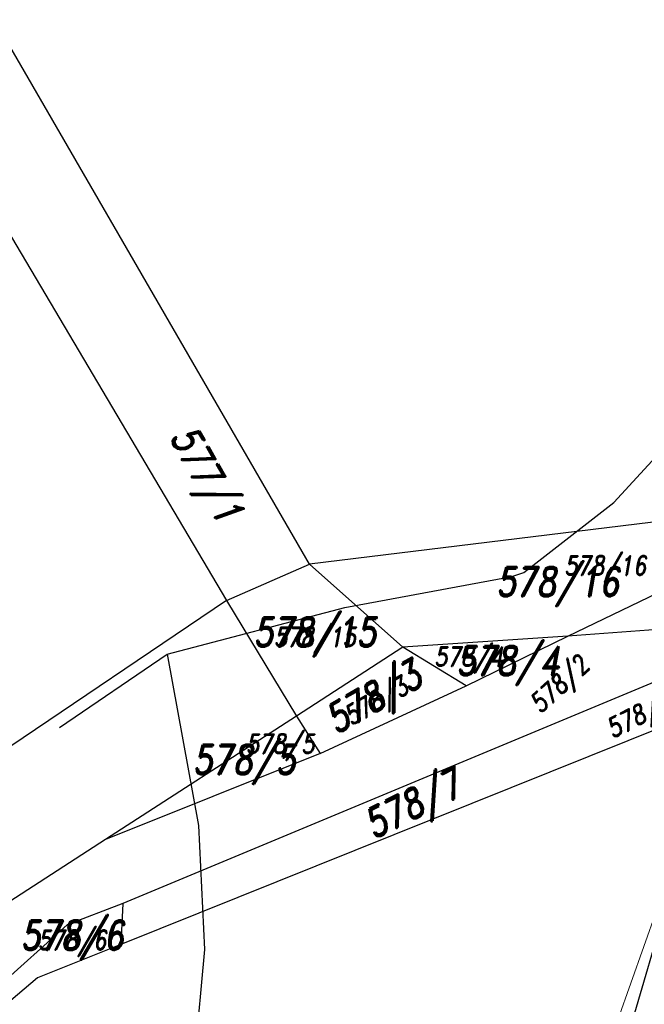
# Model space of a CAD drawing. Header units: feet. Extents: x -783217 to -782936, y -1044805 to -1043930.
# Tile 13 of 81: x -783140 to -783115, y -1044647 to -1044607. Entities that reach past the tile are written whole.
import ezdxf
from ezdxf.enums import TextEntityAlignment as Align

# ---------------------------------------------------------------- set-up
doc = ezdxf.new("R2010")
doc.units = ezdxf.units.FT
doc.header["$MEASUREMENT"] = 0
doc.layers.add('KN_hranice pozemků', color=140, linetype='Continuous', lineweight=30)
doc.layers.add('Z_svahování', color=36, linetype='Continuous', lineweight=9)
for name, color, linetype in [('KN_POZEMKY 500', 140, 'Continuous'), ('KN_čísla pozemků', 140, 'Continuous'), ('S_optický zaměřený', 200, 'SDELSPOJO')]:
    doc.layers.add(name, color=color, linetype=linetype)
doc.styles.add('RomanD', font='romand.shx', dxfattribs={"width": 0.7, "oblique": 10})
doc.linetypes.add('SDELSPOJO', pattern='A,7,-6,[31,civil.shx,S=1,R=0,X=0,Y=0],-6', length=19)

msp = doc.modelspace()

# ---------------------------------------------------------------- linework, layer by layer
at = {"layer": 'KN_hranice pozemků', "linetype": 'Continuous'}
for p, q in [((-783128.36, -1044628.92), (-783162.66, -1044569.68)), ((-783145.43, -1044607.36), (-783131.77, -1044630.41)), ((-783105.88, -1044626.18), (-783128.36, -1044628.92)), ((-783131.77, -1044630.41), (-783128.36, -1044628.92)), ((-783131.77, -1044630.41), (-783148.38, -1044641.63)), ((-783107.89, -1044631.16), (-783117.72, -1044631.88)), ((-783117.72, -1044631.88), (-783124.51, -1044632.33)), ((-783124.51, -1044632.33), (-783128.89, -1044635.17)), ((-783111.22, -1044634.56), (-783136.12, -1044644.56)), ((-783128.89, -1044635.17), (-783136.75, -1044640.25)), ((-783136.75, -1044640.25), (-783144.52, -1044645.28)), ((-783113.07, -1044640.86), (-783122.51, -1044673.02)), ((-783136.12, -1044644.56), (-783139.54, -1044645.93)), ((-783139.54, -1044645.93), (-783159.91, -1044663.15))]:
    msp.add_line(p, q, dxfattribs=at)
at = {"layer": 'KN_hranice pozemků'}
for p, q in [((-783117.72, -1044631.88), (-783105.88, -1044626.18)), ((-783128.36, -1044628.92), (-783124.51, -1044632.33)), ((-783131.77, -1044630.41), (-783128.89, -1044635.17)), ((-783107.89, -1044631.16), (-783136.04, -1044642.88)), ((-783121.91, -1044633.92), (-783117.72, -1044631.88)), ((-783121.91, -1044633.92), (-783124.51, -1044632.33)), ((-783127.91, -1044636.71), (-783121.91, -1044633.92)), ((-783128.89, -1044635.17), (-783127.91, -1044636.71)), ((-783127.91, -1044636.71), (-783136.75, -1044640.25)), ((-783136.04, -1044642.88), (-783138.33, -1044643.75)), ((-783136.04, -1044642.88), (-783136.12, -1044644.56)), ((-783138.33, -1044643.75), (-783159.91, -1044663.15))]:
    msp.add_line(p, q, dxfattribs=at)
at = {"layer": 'S_optický zaměřený', "ltscale": 0.2, "flags": 128}
for points in [[(-783134.21, -1044632.63), (-783126.9, -1044630.7), (-783120.03, -1044629.43), (-783119.53, -1044629.27), (-783115.83, -1044626.39), (-783113.32, -1044623.66), (-783105.91, -1044611.59), (-783101.43, -1044602.15), (-783096.31, -1044587.98), (-783089.92, -1044566.85), (-783086.12, -1044554.52), (-783083.93, -1044544.71), (-783085.56, -1044536.16), (-783090.74, -1044529.25), (-783095.32, -1044524.08), (-783096.55, -1044518.88), (-783095.64, -1044513.44), (-783091.08, -1044503.97), (-783087.4, -1044498.42)], [(-783138.64, -1044635.64), (-783134.21, -1044632.63)], [(-783134.21, -1044632.63), (-783132.92, -1044639.67), (-783132.67, -1044644.77), (-783133.07, -1044649.1)]]:
    msp.add_lwpolyline(points, dxfattribs=at)
at = {"layer": 'Z_svahování', "linetype": 'Continuous', "flags": 128}
msp.add_lwpolyline([(-783123.17, -1044678.14), (-783120.99, -1044665.74), (-783119.5, -1044659.72), (-783117.27, -1044652.19), (-783112.46, -1044638.61), (-783111.06, -1044635.6)], dxfattribs=at)

# ---------------------------------------------------------------- texts
at = {"layer": 'KN_POZEMKY 500', "linetype": 'Continuous', "style": 'RomanD', "oblique": 10, "width": 0.8}
for s, rotation, p in [('577/1', 299.6569, (-783133.081, -1044625.524)), ('578/3', 29.7365, (-783125.42, -1044634.89)), ('578/7', 26.5852, (-783123.83, -1044639.3))]:
    msp.add_text(s, height=1.2, rotation=rotation, dxfattribs=at).set_placement(p, align=Align.CENTER)
for s, p in [('578/16', (-783118.14, -1044630.24)), ('578/15', (-783128.13, -1044632.31)), ('578/4', (-783120.194, -1044633.49)), ('578/5', (-783131.039, -1044637.555)), ('578/6', (-783138.12, -1044644.78))]:
    msp.add_text(s, height=1.2, dxfattribs=at).set_placement(p, align=Align.CENTER)
at = {"layer": 'KN_čísla pozemků', "linetype": 'Continuous', "style": 'RomanD', "oblique": 10, "width": 0.8}
for s, p in [('578/16', (-783116.184, -1044629.376)), ('578/15', (-783128.13, -1044632.31)), ('578/4', (-783121.81, -1044633.119)), ('578/5', (-783129.56, -1044636.71)), ('578/6', (-783138.12, -1044644.78))]:
    msp.add_text(s, height=0.8, dxfattribs=at).set_placement(p, align=Align.CENTER)
for s, rotation, p in [('578/2', 42.5708, (-783117.817, -1044634.151)), ('578/3', 29.7365, (-783125.42, -1044634.89)), ('578/7', 26.5852, (-783114.629, -1044635.473))]:
    msp.add_text(s, height=0.8, rotation=rotation, dxfattribs=at).set_placement(p, align=Align.CENTER)

doc.saveas('drawing.dxf')
